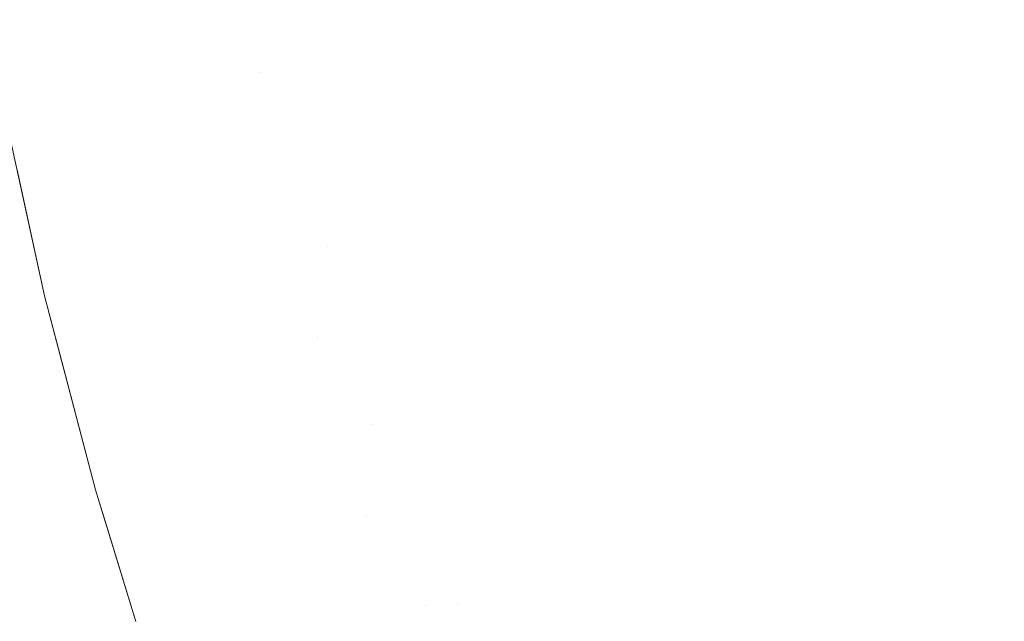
# Model space of a CAD drawing. Header units: centimetres. Extents: x -62 to 63, y 4 to 6.
# Tile 174 of 256: x -20.0045 to -19.9857, y 4.6737 to 4.6852. Entities that reach past the tile are written whole.
import ezdxf

# ---------------------------------------------------------------- set-up
doc = ezdxf.new("R2010")
doc.units = ezdxf.units.CM
doc.header["$LTSCALE"] = 2.54
doc.layers.add('Lucido design-1', color=7, linetype='Continuous')

# ---------------------------------------------------------------- blocks, each defined once
blk = doc.blocks.new('Gruppo-4-1')
at = {"color": 7, "linetype": 'Continuous', "lineweight": 9}
blk.add_3dface([(-61.851453, 5.900212, -2276.22217), (-61.851453, 4.300212, -2276.22217), (62.978378, 4.300212, -2276.22217), (62.978378, 5.900212, -2276.22217)], dxfattribs=at)
for points, invisible_edges in [([(-19.991471, 4.684443, -2276.688833), (-19.992414, 4.68441, -2276.689995), (-19.992973, 4.687665, -2276.689995), (-19.992028, 4.687691, -2276.688833)], 15), ([(-19.992028, 4.687691, -2276.688833), (-19.991047, 4.687718, -2276.687674), (-19.990491, 4.684477, -2276.687674), (-19.991471, 4.684443, -2276.688833)], 15), ([(-19.989475, 4.684512, -2276.686516), (-19.990491, 4.684477, -2276.687674), (-19.991047, 4.687718, -2276.687674), (-19.99003, 4.687746, -2276.686516)], 15), ([(-19.99003, 4.687746, -2276.686516), (-19.988976, 4.687775, -2276.68536), (-19.988422, 4.684549, -2276.68536), (-19.989475, 4.684512, -2276.686516)], 15), ([(-19.987334, 4.684586, -2276.684208), (-19.988422, 4.684549, -2276.68536), (-19.988976, 4.687775, -2276.68536), (-19.987886, 4.687805, -2276.684208)], 15), ([(-19.987886, 4.687805, -2276.684208), (-19.98676, 4.687836, -2276.683058), (-19.986209, 4.684625, -2276.683058), (-19.987334, 4.684586, -2276.684208)], 15), ([(-19.985047, 4.684665, -2276.681912), (-19.986209, 4.684625, -2276.683058), (-19.98676, 4.687836, -2276.683058), (-19.985597, 4.687868, -2276.681912)], 15), ([(-19.998016, 4.684216, -2276.698154), (-19.998674, 4.684193, -2276.699319), (-19.999241, 4.687493, -2276.699319), (-19.998581, 4.687511, -2276.698154)], 15), ([(-19.998581, 4.687511, -2276.698154), (-19.997887, 4.68753, -2276.696987), (-19.997322, 4.68424, -2276.696987), (-19.998016, 4.684216, -2276.698154)], 15), ([(-19.996593, 4.684266, -2276.695821), (-19.997322, 4.68424, -2276.696987), (-19.997887, 4.68753, -2276.696987), (-19.997157, 4.68755, -2276.695821)], 15), ([(-19.997157, 4.68755, -2276.695821), (-19.996392, 4.687571, -2276.694654), (-19.995829, 4.684292, -2276.694654), (-19.996593, 4.684266, -2276.695821)], 15), ([(-19.995029, 4.68432, -2276.693488), (-19.995829, 4.684292, -2276.694654), (-19.996392, 4.687571, -2276.694654), (-19.995591, 4.687593, -2276.693488)], 15), ([(-19.995591, 4.687593, -2276.693488), (-19.994754, 4.687616, -2276.692323), (-19.994193, 4.684349, -2276.692323), (-19.995029, 4.68432, -2276.693488)], 15), ([(-19.993322, 4.684379, -2276.691158), (-19.994193, 4.684349, -2276.692323), (-19.994754, 4.687616, -2276.692323), (-19.993881, 4.68764, -2276.691158)], 15), ([(-19.993881, 4.68764, -2276.691158), (-19.992973, 4.687665, -2276.689995), (-19.992414, 4.68441, -2276.689995), (-19.993322, 4.684379, -2276.691158)], 15), ([(-20.00101, 4.687444, -2276.702812), (-20.000441, 4.684132, -2276.702812), (-20.000962, 4.684114, -2276.703974), (-20.001264, 4.685778, -2276.703974)], 15), ([(-20.00101, 4.687444, -2276.702812), (-20.000455, 4.687459, -2276.701649), (-19.999887, 4.684151, -2276.701649), (-20.000441, 4.684132, -2276.702812)], 15), ([(-19.999298, 4.684172, -2276.700485), (-19.999887, 4.684151, -2276.701649), (-20.000455, 4.687459, -2276.701649), (-19.999865, 4.687476, -2276.700485)], 15), ([(-19.999865, 4.687476, -2276.700485), (-19.999241, 4.687493, -2276.699319), (-19.998674, 4.684193, -2276.699319), (-19.999298, 4.684172, -2276.700485)], 15), ([(-20.004649, 4.685673, -2276.715456), (-20.004345, 4.683997, -2276.715456), (-20.004508, 4.683991, -2276.716586), (-20.004812, 4.685668, -2276.716586)], 15), ([(-20.004455, 4.685679, -2276.714322), (-20.004151, 4.684004, -2276.714322), (-20.004345, 4.683997, -2276.715456), (-20.004649, 4.685673, -2276.715456)], 15), ([(-20.00423, 4.685686, -2276.713185), (-20.003926, 4.684012, -2276.713185), (-20.004151, 4.684004, -2276.714322), (-20.004455, 4.685679, -2276.714322)], 15), ([(-20.003973, 4.685694, -2276.712043), (-20.003669, 4.68402, -2276.712043), (-20.003926, 4.684012, -2276.713185), (-20.00423, 4.685686, -2276.713185)], 15), ([(-20.003684, 4.685703, -2276.710899), (-20.00338, 4.68403, -2276.710899), (-20.003669, 4.68402, -2276.712043), (-20.003973, 4.685694, -2276.712043)], 15), ([(-20.003363, 4.685713, -2276.709751), (-20.00306, 4.684042, -2276.709751), (-20.00338, 4.68403, -2276.710899), (-20.003684, 4.685703, -2276.710899)], 15), ([(-20.003009, 4.685724, -2276.7086), (-20.002706, 4.684054, -2276.7086), (-20.00306, 4.684042, -2276.709751), (-20.003363, 4.685713, -2276.709751)], 15), ([(-20.002623, 4.685736, -2276.707447), (-20.00232, 4.684067, -2276.707447), (-20.002706, 4.684054, -2276.7086), (-20.003009, 4.685724, -2276.7086)], 15), ([(-20.002203, 4.685749, -2276.706291), (-20.001901, 4.684082, -2276.706291), (-20.00232, 4.684067, -2276.707447), (-20.002623, 4.685736, -2276.707447)], 15), ([(-20.00175, 4.685763, -2276.705134), (-20.001448, 4.684097, -2276.705134), (-20.001901, 4.684082, -2276.706291), (-20.002203, 4.685749, -2276.706291)], 15), ([(-20.001264, 4.685778, -2276.703974), (-20.000962, 4.684114, -2276.703974), (-20.001448, 4.684097, -2276.705134), (-20.00175, 4.685763, -2276.705134)], 15), ([(-19.988781, 4.681232, -2276.686516), (-19.989795, 4.68119, -2276.687674), (-19.990491, 4.684477, -2276.687674), (-19.989475, 4.684512, -2276.686516)], 15), ([(-19.989475, 4.684512, -2276.686516), (-19.988422, 4.684549, -2276.68536), (-19.98773, 4.681276, -2276.68536), (-19.988781, 4.681232, -2276.686516)], 15), ([(-19.986643, 4.681322, -2276.684208), (-19.98773, 4.681276, -2276.68536), (-19.988422, 4.684549, -2276.68536), (-19.987334, 4.684586, -2276.684208)], 15), ([(-19.987334, 4.684586, -2276.684208), (-19.986209, 4.684625, -2276.683058), (-19.98552, 4.681369, -2276.683058), (-19.986643, 4.681322, -2276.684208)], 15), ([(-19.98436, 4.681418, -2276.681912), (-19.98552, 4.681369, -2276.683058), (-19.986209, 4.684625, -2276.683058), (-19.985047, 4.684665, -2276.681912)], 15), ([(-19.994326, 4.681, -2276.693488), (-19.995125, 4.680966, -2276.694654), (-19.995829, 4.684292, -2276.694654), (-19.995029, 4.68432, -2276.693488)], 15), ([(-19.995029, 4.68432, -2276.693488), (-19.994193, 4.684349, -2276.692323), (-19.993492, 4.681035, -2276.692323), (-19.994326, 4.681, -2276.693488)], 15), ([(-19.992622, 4.681071, -2276.691158), (-19.993492, 4.681035, -2276.692323), (-19.994193, 4.684349, -2276.692323), (-19.993322, 4.684379, -2276.691158)], 15), ([(-19.993322, 4.684379, -2276.691158), (-19.992414, 4.68441, -2276.689995), (-19.991716, 4.681109, -2276.689995), (-19.992622, 4.681071, -2276.691158)], 15), ([(-19.990773, 4.681149, -2276.688833), (-19.991716, 4.681109, -2276.689995), (-19.992414, 4.68441, -2276.689995), (-19.991471, 4.684443, -2276.688833)], 15), ([(-19.991471, 4.684443, -2276.688833), (-19.990491, 4.684477, -2276.687674), (-19.989795, 4.68119, -2276.687674), (-19.990773, 4.681149, -2276.688833)], 15), ([(-20.00111, 4.68242, -2276.705134), (-20.001448, 4.684097, -2276.705134), (-20.000962, 4.684114, -2276.703974), (-20.000624, 4.682439, -2276.703974)], 15), ([(-20.000624, 4.682439, -2276.703974), (-20.000962, 4.684114, -2276.703974), (-20.000441, 4.684132, -2276.702812), (-20.000104, 4.682458, -2276.702812)], 15), ([(-20.000104, 4.682458, -2276.702812), (-20.000441, 4.684132, -2276.702812), (-19.999887, 4.684151, -2276.701649)], 11), ([(-19.999887, 4.684151, -2276.701649), (-19.999177, 4.680796, -2276.701649), (-19.999731, 4.680773, -2276.702812), (-20.000104, 4.682458, -2276.702812)], 15), ([(-19.998589, 4.680821, -2276.700485), (-19.999177, 4.680796, -2276.701649), (-19.999887, 4.684151, -2276.701649), (-19.999298, 4.684172, -2276.700485)], 15), ([(-19.999298, 4.684172, -2276.700485), (-19.998674, 4.684193, -2276.699319), (-19.997966, 4.680847, -2276.699319), (-19.998589, 4.680821, -2276.700485)], 15), ([(-19.997309, 4.680875, -2276.698154), (-19.997966, 4.680847, -2276.699319), (-19.998674, 4.684193, -2276.699319), (-19.998016, 4.684216, -2276.698154)], 15), ([(-19.998016, 4.684216, -2276.698154), (-19.997322, 4.68424, -2276.696987), (-19.996616, 4.680904, -2276.696987), (-19.997309, 4.680875, -2276.698154)], 15), ([(-19.995888, 4.680934, -2276.695821), (-19.996616, 4.680904, -2276.696987), (-19.997322, 4.68424, -2276.696987), (-19.996593, 4.684266, -2276.695821)], 15), ([(-19.996593, 4.684266, -2276.695821), (-19.995829, 4.684292, -2276.694654), (-19.995125, 4.680966, -2276.694654), (-19.995888, 4.680934, -2276.695821)], 15), ([(-20.005244, 4.683966, -2276.927788), (-20.005143, 4.683969, -2276.926967), (-20.004425, 4.680576, -2276.926967), (-20.004525, 4.680572, -2276.927788)], 15), ([(-20.004342, 4.68058, -2276.926152), (-20.004425, 4.680576, -2276.926967), (-20.005143, 4.683969, -2276.926967), (-20.005059, 4.683972, -2276.926152)], 15), ([(-20.005059, 4.683972, -2276.926152), (-20.004992, 4.683975, -2276.925344), (-20.004274, 4.680582, -2276.925344), (-20.004342, 4.68058, -2276.926152)], 15), ([(-20.004222, 4.680585, -2276.924541), (-20.004274, 4.680582, -2276.925344), (-20.004992, 4.683975, -2276.925344), (-20.004939, 4.683976, -2276.924541)], 15), ([(-20.004939, 4.683976, -2276.924541), (-20.004903, 4.683978, -2276.923745), (-20.004185, 4.680586, -2276.923745), (-20.004222, 4.680585, -2276.924541)], 15), ([(-20.004163, 4.680587, -2276.922954), (-20.004185, 4.680586, -2276.923745), (-20.004903, 4.683978, -2276.923745), (-20.004881, 4.683978, -2276.922954)], 15), ([(-20.004163, 4.680587, -2276.922954), (-20.004881, 4.683978, -2276.922954), (-20.004788, 4.683536, -2276.92217)], 11), ([(-20.004475, 4.682291, -2276.71995), (-20.004816, 4.683981, -2276.71995), (-20.004743, 4.683983, -2276.718833), (-20.004403, 4.682294, -2276.718833)], 15), ([(-20.004403, 4.682294, -2276.718833), (-20.004743, 4.683983, -2276.718833), (-20.004641, 4.683987, -2276.717712), (-20.0043, 4.682298, -2276.717712)], 15), ([(-20.0043, 4.682298, -2276.717712), (-20.004641, 4.683987, -2276.717712), (-20.004508, 4.683991, -2276.716586), (-20.004168, 4.682303, -2276.716586)], 15), ([(-20.004168, 4.682303, -2276.716586), (-20.004508, 4.683991, -2276.716586), (-20.004345, 4.683997, -2276.715456), (-20.004005, 4.682309, -2276.715456)], 15), ([(-20.004005, 4.682309, -2276.715456), (-20.004345, 4.683997, -2276.715456), (-20.004151, 4.684004, -2276.714322), (-20.003811, 4.682317, -2276.714322)], 15), ([(-20.003811, 4.682317, -2276.714322), (-20.004151, 4.684004, -2276.714322), (-20.003926, 4.684012, -2276.713185), (-20.003586, 4.682325, -2276.713185)], 15), ([(-20.003586, 4.682325, -2276.713185), (-20.003926, 4.684012, -2276.713185), (-20.003669, 4.68402, -2276.712043), (-20.003329, 4.682335, -2276.712043)], 15), ([(-20.003329, 4.682335, -2276.712043), (-20.003669, 4.68402, -2276.712043), (-20.00338, 4.68403, -2276.710899), (-20.003041, 4.682346, -2276.710899)], 15), ([(-20.003041, 4.682346, -2276.710899), (-20.00338, 4.68403, -2276.710899), (-20.00306, 4.684042, -2276.709751), (-20.00272, 4.682358, -2276.709751)], 15), ([(-20.00272, 4.682358, -2276.709751), (-20.00306, 4.684042, -2276.709751), (-20.002706, 4.684054, -2276.7086), (-20.002367, 4.682372, -2276.7086)], 15), ([(-20.002367, 4.682372, -2276.7086), (-20.002706, 4.684054, -2276.7086), (-20.00232, 4.684067, -2276.707447), (-20.001982, 4.682387, -2276.707447)], 15), ([(-20.001982, 4.682387, -2276.707447), (-20.00232, 4.684067, -2276.707447), (-20.001901, 4.684082, -2276.706291), (-20.001563, 4.682403, -2276.706291)], 15), ([(-20.001563, 4.682403, -2276.706291), (-20.001901, 4.684082, -2276.706291), (-20.001448, 4.684097, -2276.705134), (-20.00111, 4.68242, -2276.705134)], 15), ([(-20.004788, 4.683536, -2276.92217), (-20.004144, 4.68059, -2276.92217), (-20.004163, 4.680587, -2276.922954)], 10), ([(-20.004516, 4.682293, -2276.72217), (-20.003991, 4.67989, -2276.72217), (-20.004144, 4.68059, -2276.92217), (-20.004788, 4.683536, -2276.92217)], 10), ([(-20.00111, 4.68242, -2276.705134), (-20.000736, 4.680731, -2276.705134), (-20.001188, 4.680712, -2276.706291), (-20.001563, 4.682403, -2276.706291)], 15), ([(-20.000624, 4.682439, -2276.703974), (-20.00025, 4.680751, -2276.703974), (-20.000736, 4.680731, -2276.705134), (-20.00111, 4.68242, -2276.705134)], 15), ([(-20.000104, 4.682458, -2276.702812), (-19.999731, 4.680773, -2276.702812), (-20.00025, 4.680751, -2276.703974), (-20.000624, 4.682439, -2276.703974)], 15), ([(-20.004519, 4.68229, -2276.721063), (-20.004142, 4.680588, -2276.721063), (-20.003991, 4.67989, -2276.72217), (-20.004516, 4.682293, -2276.72217)], 11), ([(-20.004475, 4.682291, -2276.71995), (-20.004098, 4.68059, -2276.71995), (-20.004142, 4.680588, -2276.721063), (-20.004519, 4.68229, -2276.721063)], 15), ([(-20.004403, 4.682294, -2276.718833), (-20.004026, 4.680593, -2276.718833), (-20.004098, 4.68059, -2276.71995), (-20.004475, 4.682291, -2276.71995)], 15), ([(-20.0043, 4.682298, -2276.717712), (-20.003923, 4.680597, -2276.717712), (-20.004026, 4.680593, -2276.718833), (-20.004403, 4.682294, -2276.718833)], 15), ([(-20.004168, 4.682303, -2276.716586), (-20.003791, 4.680603, -2276.716586), (-20.003923, 4.680597, -2276.717712), (-20.0043, 4.682298, -2276.717712)], 15), ([(-20.004005, 4.682309, -2276.715456), (-20.003628, 4.680609, -2276.715456), (-20.003791, 4.680603, -2276.716586), (-20.004168, 4.682303, -2276.716586)], 15), ([(-20.003811, 4.682317, -2276.714322), (-20.003434, 4.680618, -2276.714322), (-20.003628, 4.680609, -2276.715456), (-20.004005, 4.682309, -2276.715456)], 15), ([(-20.003586, 4.682325, -2276.713185), (-20.00321, 4.680627, -2276.713185), (-20.003434, 4.680618, -2276.714322), (-20.003811, 4.682317, -2276.714322)], 15), ([(-20.003329, 4.682335, -2276.712043), (-20.002953, 4.680638, -2276.712043), (-20.00321, 4.680627, -2276.713185), (-20.003586, 4.682325, -2276.713185)], 15), ([(-20.003041, 4.682346, -2276.710899), (-20.002665, 4.68065, -2276.710899), (-20.002953, 4.680638, -2276.712043), (-20.003329, 4.682335, -2276.712043)], 15), ([(-20.00272, 4.682358, -2276.709751), (-20.002345, 4.680663, -2276.709751), (-20.002665, 4.68065, -2276.710899), (-20.003041, 4.682346, -2276.710899)], 15), ([(-20.002367, 4.682372, -2276.7086), (-20.001992, 4.680678, -2276.7086), (-20.002345, 4.680663, -2276.709751), (-20.00272, 4.682358, -2276.709751)], 15), ([(-20.001982, 4.682387, -2276.707447), (-20.001606, 4.680694, -2276.707447), (-20.001992, 4.680678, -2276.7086), (-20.002367, 4.682372, -2276.7086)], 15), ([(-20.001563, 4.682403, -2276.706291), (-20.001188, 4.680712, -2276.706291), (-20.001606, 4.680694, -2276.707447), (-20.001982, 4.682387, -2276.707447)], 15), ([(-19.985808, 4.678012, -2276.684208), (-19.986893, 4.677958, -2276.68536), (-19.98773, 4.681276, -2276.68536), (-19.986643, 4.681322, -2276.684208)], 15), ([(-19.986643, 4.681322, -2276.684208), (-19.98552, 4.681369, -2276.683058), (-19.984687, 4.678067, -2276.683058), (-19.985808, 4.678012, -2276.684208)], 15), ([(-19.992622, 4.681071, -2276.691158), (-19.991716, 4.681109, -2276.689995), (-19.990871, 4.677762, -2276.689995), (-19.991776, 4.677717, -2276.691158)], 15), ([(-19.989931, 4.677808, -2276.688833), (-19.990871, 4.677762, -2276.689995), (-19.991716, 4.681109, -2276.689995), (-19.990773, 4.681149, -2276.688833)], 15), ([(-19.990773, 4.681149, -2276.688833), (-19.989795, 4.68119, -2276.687674), (-19.988954, 4.677857, -2276.687674), (-19.989931, 4.677808, -2276.688833)], 15), ([(-19.987941, 4.677907, -2276.686516), (-19.988954, 4.677857, -2276.687674), (-19.989795, 4.68119, -2276.687674), (-19.988781, 4.681232, -2276.686516)], 15), ([(-19.988781, 4.681232, -2276.686516), (-19.98773, 4.681276, -2276.68536), (-19.986893, 4.677958, -2276.68536), (-19.987941, 4.677907, -2276.686516)], 15), ([(-19.995036, 4.677556, -2276.695821), (-19.995762, 4.67752, -2276.696987), (-19.996616, 4.680904, -2276.696987), (-19.995888, 4.680934, -2276.695821)], 15), ([(-19.995888, 4.680934, -2276.695821), (-19.995125, 4.680966, -2276.694654), (-19.994274, 4.677594, -2276.694654), (-19.995036, 4.677556, -2276.695821)], 15), ([(-19.993477, 4.677633, -2276.693488), (-19.994274, 4.677594, -2276.694654), (-19.995125, 4.680966, -2276.694654), (-19.994326, 4.681, -2276.693488)], 15), ([(-19.994326, 4.681, -2276.693488), (-19.993492, 4.681035, -2276.692323), (-19.992644, 4.677674, -2276.692323), (-19.993477, 4.677633, -2276.693488)], 15), ([(-19.991776, 4.677717, -2276.691158), (-19.992644, 4.677674, -2276.692323), (-19.993492, 4.681035, -2276.692323), (-19.992622, 4.681071, -2276.691158)], 15), ([(-20.000776, 4.679009, -2276.706291), (-20.001188, 4.680712, -2276.706291), (-20.000736, 4.680731, -2276.705134), (-20.000324, 4.67903, -2276.705134)], 15), ([(-20.000324, 4.67903, -2276.705134), (-20.000736, 4.680731, -2276.705134), (-20.00025, 4.680751, -2276.703974), (-19.999839, 4.679052, -2276.703974)], 15), ([(-19.999839, 4.679052, -2276.703974), (-20.00025, 4.680751, -2276.703974), (-19.999731, 4.680773, -2276.702812), (-19.99932, 4.679076, -2276.702812)], 15), ([(-19.99932, 4.679076, -2276.702812), (-19.999731, 4.680773, -2276.702812), (-19.999177, 4.680796, -2276.701649), (-19.998767, 4.679101, -2276.701649)], 15), ([(-19.998767, 4.679101, -2276.701649), (-19.999177, 4.680796, -2276.701649), (-19.998589, 4.680821, -2276.700485)], 11), ([(-19.998767, 4.679101, -2276.701649), (-19.998589, 4.680821, -2276.700485), (-19.997732, 4.677423, -2276.700485)], 11), ([(-19.998589, 4.680821, -2276.700485), (-19.997966, 4.680847, -2276.699319), (-19.99711, 4.677454, -2276.699319), (-19.997732, 4.677423, -2276.700485)], 15), ([(-19.996454, 4.677486, -2276.698154), (-19.99711, 4.677454, -2276.699319), (-19.997966, 4.680847, -2276.699319), (-19.997309, 4.680875, -2276.698154)], 15), ([(-19.997309, 4.680875, -2276.698154), (-19.996616, 4.680904, -2276.696987), (-19.995762, 4.67752, -2276.696987), (-19.996454, 4.677486, -2276.698154)], 15), ([(-20.005491, 4.680531, -2276.932839), (-20.005285, 4.68054, -2276.931982), (-20.004415, 4.677093, -2276.931982), (-20.004621, 4.677083, -2276.932839)], 15), ([(-20.004228, 4.677102, -2276.931131), (-20.004415, 4.677093, -2276.931982), (-20.005285, 4.68054, -2276.931982), (-20.005097, 4.680548, -2276.931131)], 15), ([(-20.005097, 4.680548, -2276.931131), (-20.004928, 4.680555, -2276.930287), (-20.004059, 4.677111, -2276.930287), (-20.004228, 4.677102, -2276.931131)], 15), ([(-20.003907, 4.677118, -2276.929448), (-20.004059, 4.677111, -2276.930287), (-20.004928, 4.680555, -2276.930287), (-20.004776, 4.680561, -2276.929448)], 15), ([(-20.004776, 4.680561, -2276.929448), (-20.004642, 4.680567, -2276.928615), (-20.003774, 4.677125, -2276.928615), (-20.003907, 4.677118, -2276.929448)], 15), ([(-20.003657, 4.67713, -2276.927788), (-20.003774, 4.677125, -2276.928615), (-20.004642, 4.680567, -2276.928615), (-20.004525, 4.680572, -2276.927788)], 15), ([(-20.004525, 4.680572, -2276.927788), (-20.004425, 4.680576, -2276.926967), (-20.003557, 4.677135, -2276.926967), (-20.003657, 4.67713, -2276.927788)], 15), ([(-20.003473, 4.67714, -2276.926152), (-20.003557, 4.677135, -2276.926967), (-20.004425, 4.680576, -2276.926967), (-20.004342, 4.68058, -2276.926152)], 15), ([(-20.004342, 4.68058, -2276.926152), (-20.004274, 4.680582, -2276.925344), (-20.003406, 4.677143, -2276.925344), (-20.003473, 4.67714, -2276.926152)], 15), ([(-20.003354, 4.677145, -2276.924541), (-20.003406, 4.677143, -2276.925344), (-20.004274, 4.680582, -2276.925344), (-20.004222, 4.680585, -2276.924541)], 15), ([(-20.004222, 4.680585, -2276.924541), (-20.004185, 4.680586, -2276.923745), (-20.003317, 4.677147, -2276.923745), (-20.003354, 4.677145, -2276.924541)], 15), ([(-20.003295, 4.677148, -2276.922954), (-20.003317, 4.677147, -2276.923745), (-20.004185, 4.680586, -2276.923745), (-20.004163, 4.680587, -2276.922954)], 15), ([(-20.004163, 4.680587, -2276.922954), (-20.004144, 4.68059, -2276.92217), (-20.003991, 4.67989, -2276.92217)], 9), ([(-20.003295, 4.677148, -2276.922954), (-20.004163, 4.680587, -2276.922954), (-20.003991, 4.67989, -2276.92217)], 11), ([(-20.003991, 4.67989, -2276.72217), (-20.003991, 4.67989, -2276.92217), (-20.004144, 4.68059, -2276.92217)], 9), ([(-20.003727, 4.678875, -2276.721063), (-20.004142, 4.680588, -2276.721063), (-20.004098, 4.68059, -2276.71995), (-20.003684, 4.678877, -2276.71995)], 15), ([(-20.003991, 4.67989, -2276.72217), (-20.004142, 4.680588, -2276.721063), (-20.003727, 4.678875, -2276.721063)], 11), ([(-20.003684, 4.678877, -2276.71995), (-20.004098, 4.68059, -2276.71995), (-20.004026, 4.680593, -2276.718833), (-20.003611, 4.67888, -2276.718833)], 15), ([(-20.003611, 4.67888, -2276.718833), (-20.004026, 4.680593, -2276.718833), (-20.003923, 4.680597, -2276.717712), (-20.003509, 4.678885, -2276.717712)], 15), ([(-20.003509, 4.678885, -2276.717712), (-20.003923, 4.680597, -2276.717712), (-20.003791, 4.680603, -2276.716586), (-20.003377, 4.678891, -2276.716586)], 15), ([(-20.003377, 4.678891, -2276.716586), (-20.003791, 4.680603, -2276.716586), (-20.003628, 4.680609, -2276.715456), (-20.003214, 4.678898, -2276.715456)], 15), ([(-20.003214, 4.678898, -2276.715456), (-20.003628, 4.680609, -2276.715456), (-20.003434, 4.680618, -2276.714322), (-20.00302, 4.678907, -2276.714322)], 15), ([(-20.00302, 4.678907, -2276.714322), (-20.003434, 4.680618, -2276.714322), (-20.00321, 4.680627, -2276.713185), (-20.002796, 4.678917, -2276.713185)], 15), ([(-20.002796, 4.678917, -2276.713185), (-20.00321, 4.680627, -2276.713185), (-20.002953, 4.680638, -2276.712043), (-20.00254, 4.678929, -2276.712043)], 15), ([(-20.00254, 4.678929, -2276.712043), (-20.002953, 4.680638, -2276.712043), (-20.002665, 4.68065, -2276.710899), (-20.002252, 4.678942, -2276.710899)], 15), ([(-20.002252, 4.678942, -2276.710899), (-20.002665, 4.68065, -2276.710899), (-20.002345, 4.680663, -2276.709751), (-20.001932, 4.678956, -2276.709751)], 15), ([(-20.001932, 4.678956, -2276.709751), (-20.002345, 4.680663, -2276.709751), (-20.001992, 4.680678, -2276.7086), (-20.001579, 4.678973, -2276.7086)], 15), ([(-20.001579, 4.678973, -2276.7086), (-20.001992, 4.680678, -2276.7086), (-20.001606, 4.680694, -2276.707447), (-20.001194, 4.67899, -2276.707447)], 15), ([(-20.001194, 4.67899, -2276.707447), (-20.001606, 4.680694, -2276.707447), (-20.001188, 4.680712, -2276.706291), (-20.000776, 4.679009, -2276.706291)], 15), ([(-20.003991, 4.67989, -2276.92217), (-20.003019, 4.676181, -2276.92217), (-20.003295, 4.677148, -2276.922954)], 10), ([(-20.003991, 4.67989, -2276.92217), (-20.003991, 4.67989, -2276.72217), (-20.003726, 4.678878, -2276.72217)], 9), ([(-20.003726, 4.678878, -2276.72217), (-20.003019, 4.676181, -2276.72217), (-20.003019, 4.676181, -2276.92217), (-20.003991, 4.67989, -2276.92217)], 10), ([(-20.003727, 4.678875, -2276.721063), (-20.003726, 4.678878, -2276.72217), (-20.003991, 4.67989, -2276.72217)], 9), ([(-19.999839, 4.679052, -2276.703974), (-19.99939, 4.677341, -2276.703974), (-19.999874, 4.677317, -2276.705134), (-20.000324, 4.67903, -2276.705134)], 15), ([(-19.99932, 4.679076, -2276.702812), (-19.998871, 4.677367, -2276.702812), (-19.99939, 4.677341, -2276.703974), (-19.999839, 4.679052, -2276.703974)], 15), ([(-19.998767, 4.679101, -2276.701649), (-19.998319, 4.677394, -2276.701649), (-19.998871, 4.677367, -2276.702812), (-19.99932, 4.679076, -2276.702812)], 15), ([(-19.997732, 4.677423, -2276.700485), (-19.998319, 4.677394, -2276.701649), (-19.998767, 4.679101, -2276.701649)], 11), ([(-20.003727, 4.678875, -2276.721063), (-20.003274, 4.677149, -2276.721063), (-20.003019, 4.676181, -2276.72217), (-20.003726, 4.678878, -2276.72217)], 11), ([(-20.003684, 4.678877, -2276.71995), (-20.003231, 4.677152, -2276.71995), (-20.003274, 4.677149, -2276.721063), (-20.003727, 4.678875, -2276.721063)], 15), ([(-20.003611, 4.67888, -2276.718833), (-20.003158, 4.677155, -2276.718833), (-20.003231, 4.677152, -2276.71995), (-20.003684, 4.678877, -2276.71995)], 15), ([(-20.003509, 4.678885, -2276.717712), (-20.003056, 4.67716, -2276.717712), (-20.003158, 4.677155, -2276.718833), (-20.003611, 4.67888, -2276.718833)], 15), ([(-20.003377, 4.678891, -2276.716586), (-20.002924, 4.677167, -2276.716586), (-20.003056, 4.67716, -2276.717712), (-20.003509, 4.678885, -2276.717712)], 15), ([(-20.003214, 4.678898, -2276.715456), (-20.002761, 4.677175, -2276.715456), (-20.002924, 4.677167, -2276.716586), (-20.003377, 4.678891, -2276.716586)], 15), ([(-20.00302, 4.678907, -2276.714322), (-20.002568, 4.677184, -2276.714322), (-20.002761, 4.677175, -2276.715456), (-20.003214, 4.678898, -2276.715456)], 15), ([(-20.002796, 4.678917, -2276.713185), (-20.002344, 4.677195, -2276.713185), (-20.002568, 4.677184, -2276.714322), (-20.00302, 4.678907, -2276.714322)], 15), ([(-20.00254, 4.678929, -2276.712043), (-20.002088, 4.677208, -2276.712043), (-20.002344, 4.677195, -2276.713185), (-20.002796, 4.678917, -2276.713185)], 15), ([(-20.002252, 4.678942, -2276.710899), (-20.0018, 4.677222, -2276.710899), (-20.002088, 4.677208, -2276.712043), (-20.00254, 4.678929, -2276.712043)], 15), ([(-20.001932, 4.678956, -2276.709751), (-20.00148, 4.677238, -2276.709751), (-20.0018, 4.677222, -2276.710899), (-20.002252, 4.678942, -2276.710899)], 15), ([(-20.001579, 4.678973, -2276.7086), (-20.001128, 4.677255, -2276.7086), (-20.00148, 4.677238, -2276.709751), (-20.001932, 4.678956, -2276.709751)], 15), ([(-20.001194, 4.67899, -2276.707447), (-20.000744, 4.677274, -2276.707447), (-20.001128, 4.677255, -2276.7086), (-20.001579, 4.678973, -2276.7086)], 15), ([(-20.000776, 4.679009, -2276.706291), (-20.000326, 4.677295, -2276.706291), (-20.000744, 4.677274, -2276.707447), (-20.001194, 4.67899, -2276.707447)], 15), ([(-20.000324, 4.67903, -2276.705134), (-19.999874, 4.677317, -2276.705134), (-20.000326, 4.677295, -2276.706291), (-20.000776, 4.679009, -2276.706291)], 15), ([(-19.986951, 4.674536, -2276.686516), (-19.987961, 4.674478, -2276.687674), (-19.988954, 4.677857, -2276.687674), (-19.987941, 4.677907, -2276.686516)], 15), ([(-19.987941, 4.677907, -2276.686516), (-19.986893, 4.677958, -2276.68536), (-19.985904, 4.674595, -2276.68536), (-19.986951, 4.674536, -2276.686516)], 15), ([(-19.984822, 4.674657, -2276.684208), (-19.985904, 4.674595, -2276.68536), (-19.986893, 4.677958, -2276.68536), (-19.985808, 4.678012, -2276.684208)], 15), ([(-19.985808, 4.678012, -2276.684208), (-19.984687, 4.678067, -2276.683058), (-19.983703, 4.674721, -2276.683058), (-19.984822, 4.674657, -2276.684208)], 15), ([(-19.991776, 4.677717, -2276.691158), (-19.990871, 4.677762, -2276.689995), (-19.989874, 4.674369, -2276.689995), (-19.990777, 4.674318, -2276.691158)], 15), ([(-19.988936, 4.674423, -2276.688833), (-19.989874, 4.674369, -2276.689995), (-19.990871, 4.677762, -2276.689995), (-19.989931, 4.677808, -2276.688833)], 15), ([(-19.989931, 4.677808, -2276.688833), (-19.988954, 4.677857, -2276.687674), (-19.987961, 4.674478, -2276.687674), (-19.988936, 4.674423, -2276.688833)], 15), ([(-19.99403, 4.674132, -2276.695821), (-19.994755, 4.674091, -2276.696987), (-19.995762, 4.67752, -2276.696987), (-19.995036, 4.677556, -2276.695821)], 15), ([(-19.995036, 4.677556, -2276.695821), (-19.994274, 4.677594, -2276.694654), (-19.99327, 4.674176, -2276.694654), (-19.99403, 4.674132, -2276.695821)], 15), ([(-19.992474, 4.674221, -2276.693488), (-19.99327, 4.674176, -2276.694654), (-19.994274, 4.677594, -2276.694654), (-19.993477, 4.677633, -2276.693488)], 15), ([(-19.993477, 4.677633, -2276.693488), (-19.992644, 4.677674, -2276.692323), (-19.991643, 4.674268, -2276.692323), (-19.992474, 4.674221, -2276.693488)], 15), ([(-19.990777, 4.674318, -2276.691158), (-19.991643, 4.674268, -2276.692323), (-19.992644, 4.677674, -2276.692323), (-19.991776, 4.677717, -2276.691158)], 15), ([(-19.999386, 4.675593, -2276.705134), (-19.999874, 4.677317, -2276.705134), (-19.99939, 4.677341, -2276.703974), (-19.998902, 4.675619, -2276.703974)], 15), ([(-19.998902, 4.675619, -2276.703974), (-19.99939, 4.677341, -2276.703974), (-19.998871, 4.677367, -2276.702812), (-19.998384, 4.675646, -2276.702812)], 15), ([(-19.998384, 4.675646, -2276.702812), (-19.998871, 4.677367, -2276.702812), (-19.998319, 4.677394, -2276.701649), (-19.997832, 4.675676, -2276.701649)], 15), ([(-19.997832, 4.675676, -2276.701649), (-19.998319, 4.677394, -2276.701649), (-19.997732, 4.677423, -2276.700485)], 11), ([(-19.997832, 4.675676, -2276.701649), (-19.997732, 4.677423, -2276.700485), (-19.99672, 4.673979, -2276.700485)], 11), ([(-19.997732, 4.677423, -2276.700485), (-19.99711, 4.677454, -2276.699319), (-19.996099, 4.674015, -2276.699319), (-19.99672, 4.673979, -2276.700485)], 15), ([(-19.995445, 4.674052, -2276.698154), (-19.996099, 4.674015, -2276.699319), (-19.99711, 4.677454, -2276.699319), (-19.996454, 4.677486, -2276.698154)], 15), ([(-19.996454, 4.677486, -2276.698154), (-19.995762, 4.67752, -2276.696987), (-19.994755, 4.674091, -2276.696987), (-19.995445, 4.674052, -2276.698154)], 15), ([(-20.002739, 4.675415, -2276.71995), (-20.003231, 4.677152, -2276.71995), (-20.003158, 4.677155, -2276.718833), (-20.002666, 4.675419, -2276.718833)], 15), ([(-20.002666, 4.675419, -2276.718833), (-20.003158, 4.677155, -2276.718833), (-20.003056, 4.67716, -2276.717712), (-20.002564, 4.675424, -2276.717712)], 15), ([(-20.002564, 4.675424, -2276.717712), (-20.003056, 4.67716, -2276.717712), (-20.002924, 4.677167, -2276.716586), (-20.002432, 4.675431, -2276.716586)], 15), ([(-20.002432, 4.675431, -2276.716586), (-20.002924, 4.677167, -2276.716586), (-20.002761, 4.677175, -2276.715456), (-20.00227, 4.67544, -2276.715456)], 15), ([(-20.00227, 4.67544, -2276.715456), (-20.002761, 4.677175, -2276.715456), (-20.002568, 4.677184, -2276.714322), (-20.002077, 4.67545, -2276.714322)], 15), ([(-20.002077, 4.67545, -2276.714322), (-20.002568, 4.677184, -2276.714322), (-20.002344, 4.677195, -2276.713185), (-20.001853, 4.675462, -2276.713185)], 15), ([(-20.001853, 4.675462, -2276.713185), (-20.002344, 4.677195, -2276.713185), (-20.002088, 4.677208, -2276.712043), (-20.001597, 4.675476, -2276.712043)], 15), ([(-20.001597, 4.675476, -2276.712043), (-20.002088, 4.677208, -2276.712043), (-20.0018, 4.677222, -2276.710899), (-20.00131, 4.675491, -2276.710899)], 15), ([(-20.00131, 4.675491, -2276.710899), (-20.0018, 4.677222, -2276.710899), (-20.00148, 4.677238, -2276.709751), (-20.00099, 4.675508, -2276.709751)], 15), ([(-20.00099, 4.675508, -2276.709751), (-20.00148, 4.677238, -2276.709751), (-20.001128, 4.677255, -2276.7086), (-20.000638, 4.675527, -2276.7086)], 15), ([(-20.000638, 4.675527, -2276.7086), (-20.001128, 4.677255, -2276.7086), (-20.000744, 4.677274, -2276.707447), (-20.000254, 4.675547, -2276.707447)], 15), ([(-20.000254, 4.675547, -2276.707447), (-20.000744, 4.677274, -2276.707447), (-20.000326, 4.677295, -2276.706291), (-19.999837, 4.675569, -2276.706291)], 15), ([(-19.999837, 4.675569, -2276.706291), (-20.000326, 4.677295, -2276.706291), (-19.999874, 4.677317, -2276.705134), (-19.999386, 4.675593, -2276.705134)], 15), ([(-20.005639, 4.677033, -2276.936324), (-20.005355, 4.677047, -2276.935444), (-20.004326, 4.673546, -2276.935444), (-20.00461, 4.67353, -2276.936324)], 15), ([(-20.004062, 4.673561, -2276.93457), (-20.004326, 4.673546, -2276.935444), (-20.005355, 4.677047, -2276.935444), (-20.00509, 4.67706, -2276.93457)], 15), ([(-20.00509, 4.67706, -2276.93457), (-20.004846, 4.677072, -2276.933702), (-20.003818, 4.673575, -2276.933702), (-20.004062, 4.673561, -2276.93457)], 15), ([(-20.003594, 4.673588, -2276.932839), (-20.003818, 4.673575, -2276.933702), (-20.004846, 4.677072, -2276.933702), (-20.004621, 4.677083, -2276.932839)], 15), ([(-20.004621, 4.677083, -2276.932839), (-20.004415, 4.677093, -2276.931982), (-20.003388, 4.673599, -2276.931982), (-20.003594, 4.673588, -2276.932839)], 15), ([(-20.003202, 4.67361, -2276.931131), (-20.003388, 4.673599, -2276.931982), (-20.004415, 4.677093, -2276.931982), (-20.004228, 4.677102, -2276.931131)], 15), ([(-20.004228, 4.677102, -2276.931131), (-20.004059, 4.677111, -2276.930287), (-20.003033, 4.67362, -2276.930287), (-20.003202, 4.67361, -2276.931131)], 15), ([(-20.002882, 4.673628, -2276.929448), (-20.003033, 4.67362, -2276.930287), (-20.004059, 4.677111, -2276.930287), (-20.003907, 4.677118, -2276.929448)], 15), ([(-20.003907, 4.677118, -2276.929448), (-20.003774, 4.677125, -2276.928615), (-20.002748, 4.673636, -2276.928615), (-20.002882, 4.673628, -2276.929448)], 15), ([(-20.002632, 4.673642, -2276.927788), (-20.002748, 4.673636, -2276.928615), (-20.003774, 4.677125, -2276.928615), (-20.003657, 4.67713, -2276.927788)], 15), ([(-20.003657, 4.67713, -2276.927788), (-20.003557, 4.677135, -2276.926967), (-20.002532, 4.673648, -2276.926967), (-20.002632, 4.673642, -2276.927788)], 15), ([(-20.002449, 4.673653, -2276.926152), (-20.002532, 4.673648, -2276.926967), (-20.003557, 4.677135, -2276.926967), (-20.003473, 4.67714, -2276.926152)], 15), ([(-20.003473, 4.67714, -2276.926152), (-20.003406, 4.677143, -2276.925344), (-20.002381, 4.673657, -2276.925344), (-20.002449, 4.673653, -2276.926152)], 15), ([(-20.00233, 4.67366, -2276.924541), (-20.002381, 4.673657, -2276.925344), (-20.003406, 4.677143, -2276.925344), (-20.003354, 4.677145, -2276.924541)], 15), ([(-20.003354, 4.677145, -2276.924541), (-20.003317, 4.677147, -2276.923745), (-20.002293, 4.673662, -2276.923745), (-20.00233, 4.67366, -2276.924541)], 15), ([(-20.002271, 4.673663, -2276.922954), (-20.002293, 4.673662, -2276.923745), (-20.003317, 4.677147, -2276.923745), (-20.003295, 4.677148, -2276.922954)], 15), ([(-20.002271, 4.673663, -2276.922954), (-20.003295, 4.677148, -2276.922954), (-20.003019, 4.676181, -2276.92217)], 11), ([(-20.002782, 4.675413, -2276.721063), (-20.003274, 4.677149, -2276.721063), (-20.003231, 4.677152, -2276.71995), (-20.002739, 4.675415, -2276.71995)], 15), ([(-20.003019, 4.676181, -2276.72217), (-20.003274, 4.677149, -2276.721063), (-20.002782, 4.675413, -2276.721063)], 11), ([(-20.003019, 4.676181, -2276.92217), (-20.002246, 4.673669, -2276.92217), (-20.002271, 4.673663, -2276.922954)], 10), ([(-20.003019, 4.676181, -2276.92217), (-20.003019, 4.676181, -2276.72217), (-20.002783, 4.675416, -2276.72217)], 9), ([(-20.002783, 4.675416, -2276.72217), (-20.002246, 4.673669, -2276.72217), (-20.002246, 4.673669, -2276.92217), (-20.003019, 4.676181, -2276.92217)], 10), ([(-20.002782, 4.675413, -2276.721063), (-20.002783, 4.675416, -2276.72217), (-20.003019, 4.676181, -2276.72217)], 9), ([(-19.997832, 4.675676, -2276.701649), (-19.997305, 4.673946, -2276.701649), (-19.997857, 4.673914, -2276.702812), (-19.998384, 4.675646, -2276.702812)], 15), ([(-19.99672, 4.673979, -2276.700485), (-19.997305, 4.673946, -2276.701649), (-19.997832, 4.675676, -2276.701649)], 11), ([(-20.001853, 4.675462, -2276.713185), (-20.001322, 4.673717, -2276.713185), (-20.001545, 4.673704, -2276.714322), (-20.002077, 4.67545, -2276.714322)], 15), ([(-20.001597, 4.675476, -2276.712043), (-20.001066, 4.673732, -2276.712043), (-20.001322, 4.673717, -2276.713185), (-20.001853, 4.675462, -2276.713185)], 15), ([(-20.00131, 4.675491, -2276.710899), (-20.000779, 4.673748, -2276.710899), (-20.001066, 4.673732, -2276.712043), (-20.001597, 4.675476, -2276.712043)], 15), ([(-20.00099, 4.675508, -2276.709751), (-20.00046, 4.673766, -2276.709751), (-20.000779, 4.673748, -2276.710899), (-20.00131, 4.675491, -2276.710899)], 15), ([(-20.000638, 4.675527, -2276.7086), (-20.000109, 4.673786, -2276.7086), (-20.00046, 4.673766, -2276.709751), (-20.00099, 4.675508, -2276.709751)], 15), ([(-20.000254, 4.675547, -2276.707447), (-19.999725, 4.673808, -2276.707447), (-20.000109, 4.673786, -2276.7086), (-20.000638, 4.675527, -2276.7086)], 15), ([(-19.999837, 4.675569, -2276.706291), (-19.999308, 4.673832, -2276.706291), (-19.999725, 4.673808, -2276.707447), (-20.000254, 4.675547, -2276.707447)], 15), ([(-19.999386, 4.675593, -2276.705134), (-19.998858, 4.673857, -2276.705134), (-19.999308, 4.673832, -2276.706291), (-19.999837, 4.675569, -2276.706291)], 15), ([(-19.998902, 4.675619, -2276.703974), (-19.998374, 4.673885, -2276.703974), (-19.998858, 4.673857, -2276.705134), (-19.999386, 4.675593, -2276.705134)], 15), ([(-19.998384, 4.675646, -2276.702812), (-19.997857, 4.673914, -2276.702812), (-19.998374, 4.673885, -2276.703974), (-19.998902, 4.675619, -2276.703974)], 15), ([(-20.002782, 4.675413, -2276.721063), (-20.00225, 4.673664, -2276.721063), (-20.002246, 4.673669, -2276.72217), (-20.002783, 4.675416, -2276.72217)], 11), ([(-20.002739, 4.675415, -2276.71995), (-20.002207, 4.673667, -2276.71995), (-20.00225, 4.673664, -2276.721063), (-20.002782, 4.675413, -2276.721063)], 15), ([(-20.002666, 4.675419, -2276.718833), (-20.002134, 4.673671, -2276.718833), (-20.002207, 4.673667, -2276.71995), (-20.002739, 4.675415, -2276.71995)], 15), ([(-20.002564, 4.675424, -2276.717712), (-20.002032, 4.673677, -2276.717712), (-20.002134, 4.673671, -2276.718833), (-20.002666, 4.675419, -2276.718833)], 15), ([(-20.002432, 4.675431, -2276.716586), (-20.001901, 4.673684, -2276.716586), (-20.002032, 4.673677, -2276.717712), (-20.002564, 4.675424, -2276.717712)], 15), ([(-20.00227, 4.67544, -2276.715456), (-20.001738, 4.673693, -2276.715456), (-20.001901, 4.673684, -2276.716586), (-20.002432, 4.675431, -2276.716586)], 15), ([(-20.002077, 4.67545, -2276.714322), (-20.001545, 4.673704, -2276.714322), (-20.001738, 4.673693, -2276.715456), (-20.00227, 4.67544, -2276.715456)], 15), ([(-19.985803, 4.67112, -2276.686516), (-19.98681, 4.671055, -2276.687674), (-19.987961, 4.674478, -2276.687674), (-19.986951, 4.674536, -2276.686516)], 15), ([(-19.986951, 4.674536, -2276.686516), (-19.985904, 4.674595, -2276.68536), (-19.984759, 4.671188, -2276.68536), (-19.985803, 4.67112, -2276.686516)], 15), ([(-19.983679, 4.671258, -2276.684208), (-19.984759, 4.671188, -2276.68536), (-19.985904, 4.674595, -2276.68536), (-19.984822, 4.674657, -2276.684208)], 15), ([(-19.990777, 4.674318, -2276.691158), (-19.989874, 4.674369, -2276.689995), (-19.988718, 4.670932, -2276.689995), (-19.989619, 4.670873, -2276.691158)], 15), ([(-19.987782, 4.670992, -2276.688833), (-19.988718, 4.670932, -2276.689995), (-19.989874, 4.674369, -2276.689995), (-19.988936, 4.674423, -2276.688833)], 15), ([(-19.988936, 4.674423, -2276.688833), (-19.987961, 4.674478, -2276.687674), (-19.98681, 4.671055, -2276.687674), (-19.987782, 4.670992, -2276.688833)], 15), ([(-19.99403, 4.674132, -2276.695821), (-19.99327, 4.674176, -2276.694654), (-19.992105, 4.670713, -2276.694654), (-19.992864, 4.670663, -2276.695821)], 15), ([(-19.991312, 4.670764, -2276.693488), (-19.992105, 4.670713, -2276.694654), (-19.99327, 4.674176, -2276.694654), (-19.992474, 4.674221, -2276.693488)], 15), ([(-19.992474, 4.674221, -2276.693488), (-19.991643, 4.674268, -2276.692323), (-19.990483, 4.670818, -2276.692323), (-19.991312, 4.670764, -2276.693488)], 15), ([(-19.989619, 4.670873, -2276.691158), (-19.990483, 4.670818, -2276.692323), (-19.991643, 4.674268, -2276.692323), (-19.990777, 4.674318, -2276.691158)], 15), ([(-19.996738, 4.672205, -2276.701649), (-19.997305, 4.673946, -2276.701649), (-19.99672, 4.673979, -2276.700485), (-19.996154, 4.67224, -2276.700485)], 15), ([(-19.996154, 4.67224, -2276.700485), (-19.99672, 4.673979, -2276.700485), (-19.996099, 4.674015, -2276.699319)], 11), ([(-19.996154, 4.67224, -2276.700485), (-19.996099, 4.674015, -2276.699319), (-19.994928, 4.67053, -2276.699319)], 11), ([(-19.994275, 4.670572, -2276.698154), (-19.994928, 4.67053, -2276.699319), (-19.996099, 4.674015, -2276.699319), (-19.995445, 4.674052, -2276.698154)], 15), ([(-19.995445, 4.674052, -2276.698154), (-19.994755, 4.674091, -2276.696987), (-19.993587, 4.670617, -2276.696987), (-19.994275, 4.670572, -2276.698154)], 15), ([(-19.992864, 4.670663, -2276.695821), (-19.993587, 4.670617, -2276.696987), (-19.994755, 4.674091, -2276.696987), (-19.99403, 4.674132, -2276.695821)], 15), ([(-19.99989, 4.672013, -2276.709751), (-20.00046, 4.673766, -2276.709751), (-20.000109, 4.673786, -2276.7086), (-19.999539, 4.672034, -2276.7086)], 15), ([(-19.999539, 4.672034, -2276.7086), (-20.000109, 4.673786, -2276.7086), (-19.999725, 4.673808, -2276.707447), (-19.999155, 4.672058, -2276.707447)], 15), ([(-19.999155, 4.672058, -2276.707447), (-19.999725, 4.673808, -2276.707447), (-19.999308, 4.673832, -2276.706291), (-19.998739, 4.672083, -2276.706291)], 15), ([(-19.998739, 4.672083, -2276.706291), (-19.999308, 4.673832, -2276.706291), (-19.998858, 4.673857, -2276.705134), (-19.998289, 4.67211, -2276.705134)], 15), ([(-19.998289, 4.67211, -2276.705134), (-19.998858, 4.673857, -2276.705134), (-19.998374, 4.673885, -2276.703974), (-19.997806, 4.67214, -2276.703974)], 15), ([(-19.997806, 4.67214, -2276.703974), (-19.998374, 4.673885, -2276.703974), (-19.997857, 4.673914, -2276.702812), (-19.997289, 4.672171, -2276.702812)], 15), ([(-19.997289, 4.672171, -2276.702812), (-19.997857, 4.673914, -2276.702812), (-19.997305, 4.673946, -2276.701649), (-19.996738, 4.672205, -2276.701649)], 15), ([(-20.001634, 4.671907, -2276.71995), (-20.002207, 4.673667, -2276.71995), (-20.002134, 4.673671, -2276.718833), (-20.001562, 4.671911, -2276.718833)], 15), ([(-20.001562, 4.671911, -2276.718833), (-20.002134, 4.673671, -2276.718833), (-20.002032, 4.673677, -2276.717712), (-20.00146, 4.671917, -2276.717712)], 15), ([(-20.00146, 4.671917, -2276.717712), (-20.002032, 4.673677, -2276.717712), (-20.001901, 4.673684, -2276.716586), (-20.001328, 4.671925, -2276.716586)], 15), ([(-20.001328, 4.671925, -2276.716586), (-20.001901, 4.673684, -2276.716586), (-20.001738, 4.673693, -2276.715456), (-20.001166, 4.671935, -2276.715456)], 15), ([(-20.001166, 4.671935, -2276.715456), (-20.001738, 4.673693, -2276.715456), (-20.001545, 4.673704, -2276.714322), (-20.000973, 4.671947, -2276.714322)], 15), ([(-20.000973, 4.671947, -2276.714322), (-20.001545, 4.673704, -2276.714322), (-20.001322, 4.673717, -2276.713185), (-20.00075, 4.671961, -2276.713185)], 15), ([(-20.00075, 4.671961, -2276.713185), (-20.001322, 4.673717, -2276.713185), (-20.001066, 4.673732, -2276.712043), (-20.000495, 4.671976, -2276.712043)], 15), ([(-20.000495, 4.671976, -2276.712043), (-20.001066, 4.673732, -2276.712043), (-20.000779, 4.673748, -2276.710899), (-20.000208, 4.671994, -2276.710899)], 15), ([(-20.000208, 4.671994, -2276.710899), (-20.000779, 4.673748, -2276.710899), (-20.00046, 4.673766, -2276.709751), (-19.99989, 4.672013, -2276.709751)], 15)]:
    blk.add_3dface(points, dxfattribs=dict(at, invisible_edges=invisible_edges))
blk = doc.blocks.new('Gruppo-5-1')
at = {"color": 7}
blk.add_blockref('Gruppo-4-1', (0, 0), dxfattribs=at)

msp = doc.modelspace()

# ---------------------------------------------------------------- block references
at = {"layer": 'Lucido design-1', "color": 7}
msp.add_blockref('Gruppo-5-1', (0, 0), dxfattribs=at)

doc.saveas('drawing.dxf')
